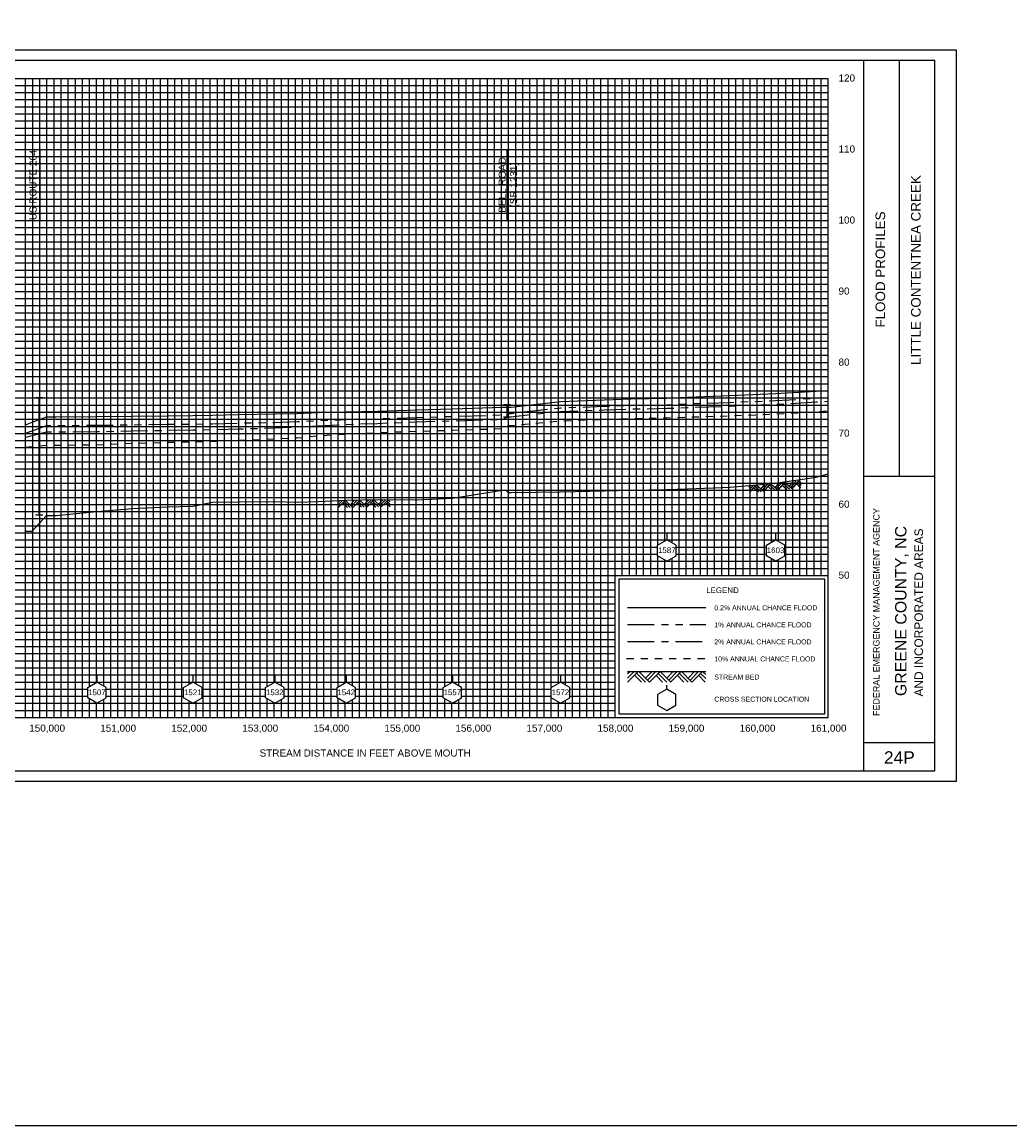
# Model space of a CAD drawing. Header units: inches. Extents: x 11.8 to 93.8, y 23.5 to 67.3.
# Tile 3 of 11: x 20 to 33.9, y 33.6 to 49.2. Entities that reach past the tile are written whole.
import ezdxf
from ezdxf.enums import TextEntityAlignment as Align

# ---------------------------------------------------------------- set-up
doc = ezdxf.new("R2010")
doc.units = ezdxf.units.IN
doc.header["$LTSCALE"] = 0.3
doc.header["$MEASUREMENT"] = 0
doc.set_wipeout_variables(frame=1)
for name, pattern in [('CENTER', [2, 1.25, -0.25, 0.25, -0.25]), ('DOT', [0.25, 0, -0.25]), ('HIDDEN', [0.375, 0.25, -0.125]), ('PHANTOM', [2.5, 1.25, -0.25, 0.25, -0.25, 0.25, -0.25])]:
    doc.linetypes.add(name, pattern=pattern)
doc.layers.get('0').update_dxf_attribs({"color": 3, "plot": 0})
for name, color, linetype in [('1', 5, 'Continuous'), ('2', 50, 'Continuous'), ('3', 9, 'DOT'), ('7', 7, 'Continuous'), ('ROCK', 7, 'Continuous'), ('STREAM', 5, 'Continuous'), ('STRUCTURE', 30, 'Continuous'), ('TEXT', 255, 'Continuous'), ('WS10', 4, 'HIDDEN'), ('WS100', 5, 'PHANTOM'), ('WS50', 1, 'CENTER'), ('WS500', 1, 'Continuous'), ('XSEC', 7, 'Continuous'), ('XSECTEXTLINE', 7, 'Continuous')]:
    doc.layers.add(name, color=color, linetype=linetype)
doc.styles.add('ARIAL', font='ARIAL.TTF')
doc.styles.add('xs', font='ARIAL.TTF')

# ---------------------------------------------------------------- blocks, each defined once
blk = doc.blocks.new('wipeout')
blk.add_wipeout([(0, 0.15), (-0.129917, 0.075), (-0.129917, -0.075), (0, -0.15), (0.129917, -0.075), (0.129917, 0.075)])
blk = doc.blocks.new('xsec')
blk.add_line((0, 0.35), (0, 0.25))
blk.add_blockref('wipeout', (0, 0.1))
for p, q in [((-0.13, 0.175), (0, 0.25)), ((-0.13, 0.025), (-0.13, 0.175)), ((0.13, 0.175), (0, 0.25)), ((0, 0.25), (0, 0.25)), ((0.13, 0.025), (0.13, 0.175)), ((0, -0.05), (-0.13, 0.025)), ((0, -0.05), (0.13, 0.025))]:
    blk.add_line(p, q)
blk = doc.blocks.new('bar')
blk.add_line((-0.05, 0), (0.05, 0))
blk = doc.blocks.new('rock')
at = {"layer": 'STREAM'}
for p, q in [((0.171, 0.001), (0.147, -0.023)), ((0.209, 0.001), (0.147, -0.061)), ((0.247, 0.001), (0.147, -0.099)), ((0.251, 0.001), (0.351, -0.099)), ((0.375, 0.001), (0.313, -0.061)), ((0.413, 0.001), (0.332, -0.08)), ((0.451, 0.001), (0.351, -0.099)), ((0.451, 0.001), (0.551, -0.099)), ((0.575, 0.001), (0.513, -0.061)), ((0.613, 0.001), (0.532, -0.08)), ((0.651, 0.001), (0.551, -0.099)), ((0.651, 0.001), (0.751, -0.099)), ((0.776, 0.001), (0.713, -0.061)), ((0.813, 0.001), (0.732, -0.08)), ((0.851, 0.001), (0.751, -0.099)), ((0.851, 0.001), (0.88, -0.028)), ((0.211, -0.034), (0.275, -0.099)), ((0.23, -0.016), (0.313, -0.099)), ((0.413, -0.036), (0.475, -0.099)), ((0.432, -0.018), (0.513, -0.099)), ((0.613, -0.036), (0.676, -0.099)), ((0.632, -0.018), (0.713, -0.099)), ((0.813, -0.036), (0.876, -0.099)), ((0.832, -0.018), (0.88, -0.066))]:
    blk.add_line(p, q, dxfattribs=at)

msp = doc.modelspace()

# ---------------------------------------------------------------- linework, layer by layer
at = {"color": 252}
msp.add_lwpolyline([(17, 48.777), (33.1, 48.777), (33.1, 38.477), (17, 38.477)], close=True, dxfattribs=at)
at = {"layer": '1'}
for p, q in [((32.8, 48.627), (17.3, 48.627)), ((31.8, 38.627), (31.8, 48.627)), ((32.3, 42.777), (32.3, 48.627)), ((32.8, 38.627), (32.8, 48.627)), ((31.8, 42.777), (32.8, 42.777)), ((31.8, 39.027), (32.8, 39.027)), ((17.3, 38.627), (32.8, 38.627))]:
    msp.add_line(p, q, dxfattribs=at)
at = {"layer": '2', "color": 50}
for p, q in [((18.3, 48.377), (31.3, 48.377)), ((20.3, 39.377), (20.3, 48.377)), ((21.3, 39.377), (21.3, 48.377)), ((22.3, 39.377), (22.3, 48.377)), ((23.3, 39.377), (23.3, 48.377)), ((24.3, 39.377), (24.3, 48.377)), ((25.3, 39.377), (25.3, 48.377)), ((26.3, 39.377), (26.3, 48.377)), ((27.3, 39.377), (27.3, 48.377)), ((28.3, 39.377), (28.3, 48.377)), ((31.3, 39.377), (31.3, 48.377)), ((18.3, 46.377), (31.3, 46.377)), ((18.3, 45.377), (31.3, 45.377)), ((18.3, 44.377), (31.3, 44.377)), ((18.3, 43.377), (31.3, 43.377)), ((18.3, 42.377), (31.3, 42.377)), ((18.3, 41.377), (31.3, 41.377)), ((18.3, 40.377), (28.3, 40.377)), ((18.3, 39.377), (31.3, 39.377))]:
    msp.add_line(p, q, dxfattribs=at)
at = {"layer": '2', "color": 50, "linetype": 'Continuous'}
for p, q in [((29.3, 41.377), (29.3, 48.377)), ((30.3, 41.377), (30.3, 48.377)), ((18.3, 47.377), (31.3, 47.377))]:
    msp.add_line(p, q, dxfattribs=at)
at = {"layer": '3', "color": 8, "linetype": 'Continuous'}
for p, q in [((20, 39.377), (20, 48.377)), ((20.1, 39.377), (20.1, 48.377)), ((20.2, 39.377), (20.2, 48.377)), ((20.4, 39.377), (20.4, 48.377)), ((20.5, 39.377), (20.5, 48.377)), ((20.6, 39.377), (20.6, 48.377)), ((20.7, 39.377), (20.7, 48.377)), ((20.8, 39.377), (20.8, 48.377)), ((20.9, 39.377), (20.9, 48.377)), ((21, 39.377), (21, 48.377)), ((21.1, 39.377), (21.1, 48.377)), ((21.2, 39.377), (21.2, 48.377)), ((21.4, 39.377), (21.4, 48.377)), ((21.5, 39.377), (21.5, 48.377)), ((21.6, 39.377), (21.6, 48.377)), ((21.7, 39.377), (21.7, 48.377)), ((21.8, 39.377), (21.8, 48.377)), ((21.9, 39.377), (21.9, 48.377)), ((22, 39.377), (22, 48.377)), ((22.1, 39.377), (22.1, 48.377)), ((22.2, 39.377), (22.2, 48.377)), ((22.4, 39.377), (22.4, 48.377)), ((22.5, 39.377), (22.5, 48.377)), ((22.6, 39.377), (22.6, 48.377)), ((22.7, 39.377), (22.7, 48.377)), ((22.8, 39.377), (22.8, 48.377)), ((22.9, 39.377), (22.9, 48.377)), ((23, 39.377), (23, 48.377)), ((23.1, 39.377), (23.1, 48.377)), ((23.2, 39.377), (23.2, 48.377)), ((23.4, 39.377), (23.4, 48.377)), ((23.5, 39.377), (23.5, 48.377)), ((23.6, 39.377), (23.6, 48.377)), ((23.7, 39.377), (23.7, 48.377)), ((23.8, 39.377), (23.8, 48.377)), ((23.9, 39.377), (23.9, 48.377)), ((24, 39.377), (24, 48.377)), ((24.1, 39.377), (24.1, 48.377)), ((24.2, 39.377), (24.2, 48.377)), ((24.4, 39.377), (24.4, 48.377)), ((24.5, 39.377), (24.5, 48.377)), ((24.6, 39.377), (24.6, 48.377)), ((24.7, 39.377), (24.7, 48.377)), ((24.8, 39.377), (24.8, 48.377)), ((24.9, 39.377), (24.9, 48.377)), ((25, 39.377), (25, 48.377)), ((25.1, 39.377), (25.1, 48.377)), ((25.2, 39.377), (25.2, 48.377)), ((25.4, 39.377), (25.4, 48.377)), ((25.5, 39.377), (25.5, 48.377)), ((25.6, 39.377), (25.6, 48.377)), ((25.7, 39.377), (25.7, 48.377)), ((25.8, 39.377), (25.8, 48.377)), ((25.9, 39.377), (25.9, 48.377)), ((26, 39.377), (26, 48.377)), ((26.1, 39.377), (26.1, 48.377)), ((26.2, 39.377), (26.2, 48.377)), ((26.4, 39.377), (26.4, 48.377)), ((26.5, 39.377), (26.5, 48.377)), ((26.6, 39.377), (26.6, 48.377)), ((26.7, 39.377), (26.7, 48.377)), ((26.8, 39.377), (26.8, 48.377)), ((26.9, 39.377), (26.9, 48.377)), ((27, 39.377), (27, 48.377)), ((27.1, 39.377), (27.1, 48.377)), ((27.2, 39.377), (27.2, 48.377)), ((27.4, 39.377), (27.4, 48.377)), ((27.5, 39.377), (27.5, 48.377)), ((27.6, 39.377), (27.6, 48.377)), ((27.7, 39.377), (27.7, 48.377)), ((27.8, 39.377), (27.8, 48.377)), ((27.9, 39.377), (27.9, 48.377)), ((28, 39.377), (28, 48.377)), ((28.1, 39.377), (28.1, 48.377)), ((28.2, 39.377), (28.2, 48.377)), ((28.4, 41.377), (28.4, 48.377)), ((28.5, 41.377), (28.5, 48.377)), ((28.6, 41.377), (28.6, 48.377)), ((28.7, 41.377), (28.7, 48.377)), ((28.8, 41.377), (28.8, 48.377)), ((28.9, 41.377), (28.9, 48.377)), ((29, 41.377), (29, 48.377)), ((29.1, 41.377), (29.1, 48.377)), ((29.2, 41.377), (29.2, 48.377)), ((29.4, 41.377), (29.4, 48.377)), ((29.5, 41.377), (29.5, 48.377)), ((29.6, 41.377), (29.6, 48.377)), ((29.7, 41.377), (29.7, 48.377)), ((29.8, 41.377), (29.8, 48.377)), ((29.9, 41.377), (29.9, 48.377)), ((30, 41.377), (30, 48.377)), ((30.1, 41.377), (30.1, 48.377)), ((30.2, 41.377), (30.2, 48.377)), ((30.4, 41.377), (30.4, 48.377)), ((30.5, 41.377), (30.5, 48.377)), ((30.6, 41.377), (30.6, 48.377)), ((30.7, 41.377), (30.7, 48.377)), ((30.8, 41.377), (30.8, 48.377)), ((30.9, 41.377), (30.9, 48.377)), ((31, 41.377), (31, 48.377)), ((31.1, 41.377), (31.1, 48.377)), ((31.2, 41.377), (31.2, 48.377)), ((18.3, 48.277), (31.3, 48.277)), ((18.3, 48.177), (31.3, 48.177)), ((18.3, 48.077), (31.3, 48.077)), ((18.3, 47.977), (31.3, 47.977)), ((18.3, 47.877), (31.3, 47.877)), ((18.3, 47.777), (31.3, 47.777)), ((18.3, 47.677), (31.3, 47.677)), ((18.3, 47.577), (31.3, 47.577)), ((18.3, 47.477), (31.3, 47.477)), ((18.3, 47.277), (31.3, 47.277)), ((18.3, 47.177), (31.3, 47.177)), ((18.3, 47.077), (31.3, 47.077)), ((18.3, 46.977), (31.3, 46.977)), ((18.3, 46.877), (31.3, 46.877)), ((18.3, 46.777), (31.3, 46.777)), ((18.3, 46.677), (31.3, 46.677)), ((18.3, 46.577), (31.3, 46.577)), ((18.3, 46.477), (31.3, 46.477)), ((18.3, 46.277), (31.3, 46.277)), ((18.3, 46.177), (31.3, 46.177)), ((18.3, 46.077), (31.3, 46.077)), ((18.3, 45.977), (31.3, 45.977)), ((18.3, 45.877), (31.3, 45.877)), ((18.3, 45.777), (31.3, 45.777)), ((18.3, 45.677), (31.3, 45.677)), ((18.3, 45.577), (31.3, 45.577)), ((18.3, 45.477), (31.3, 45.477)), ((18.3, 45.277), (31.3, 45.277)), ((18.3, 45.177), (31.3, 45.177)), ((18.3, 45.077), (31.3, 45.077)), ((18.3, 44.977), (31.3, 44.977)), ((18.3, 44.877), (31.3, 44.877)), ((18.3, 44.777), (31.3, 44.777)), ((18.3, 44.677), (31.3, 44.677)), ((18.3, 44.577), (31.3, 44.577)), ((18.3, 44.477), (31.3, 44.477)), ((18.3, 44.277), (31.3, 44.277)), ((18.3, 44.177), (31.3, 44.177)), ((18.3, 44.077), (31.3, 44.077)), ((18.3, 43.977), (31.3, 43.977)), ((18.3, 43.877), (31.3, 43.877)), ((18.3, 43.777), (31.3, 43.777)), ((18.3, 43.677), (31.3, 43.677)), ((18.3, 43.577), (31.3, 43.577)), ((18.3, 43.477), (31.3, 43.477)), ((18.3, 43.277), (31.3, 43.277)), ((18.3, 43.177), (31.3, 43.177)), ((18.3, 43.077), (31.3, 43.077)), ((18.3, 42.977), (31.3, 42.977)), ((18.3, 42.877), (31.3, 42.877)), ((18.3, 42.777), (31.3, 42.777)), ((18.3, 42.677), (31.3, 42.677)), ((18.3, 42.577), (31.3, 42.577)), ((18.3, 42.477), (31.3, 42.477)), ((18.3, 42.277), (31.3, 42.277)), ((18.3, 42.177), (31.3, 42.177)), ((18.3, 42.077), (31.3, 42.077)), ((18.3, 41.977), (31.3, 41.977)), ((18.3, 41.877), (31.3, 41.877)), ((18.3, 41.777), (31.3, 41.777)), ((18.3, 41.677), (31.3, 41.677)), ((18.3, 41.577), (31.3, 41.577)), ((18.3, 41.477), (31.3, 41.477)), ((18.3, 41.277), (28.3, 41.277)), ((18.3, 41.177), (28.3, 41.177)), ((18.3, 41.077), (28.3, 41.077)), ((18.3, 40.977), (28.3, 40.977)), ((18.3, 40.877), (28.3, 40.877)), ((18.3, 40.777), (28.3, 40.777)), ((18.3, 40.677), (28.3, 40.677)), ((18.3, 40.577), (28.3, 40.577)), ((18.3, 40.477), (28.3, 40.477)), ((18.3, 40.277), (28.3, 40.277)), ((18.3, 40.177), (28.3, 40.177)), ((18.3, 40.077), (28.3, 40.077)), ((18.3, 39.977), (28.3, 39.977)), ((18.3, 39.877), (28.3, 39.877)), ((18.3, 39.777), (28.3, 39.777)), ((18.3, 39.677), (28.3, 39.677)), ((18.3, 39.577), (28.3, 39.577)), ((18.3, 39.477), (28.3, 39.477))]:
    msp.add_line(p, q, dxfattribs=at)
at = {"layer": '7'}
for p, q in [((29.025, 39.777), (29.025, 39.834)), ((29.025, 39.777), (28.895, 39.702)), ((28.895, 39.702), (28.895, 39.552)), ((28.895, 39.702), (28.895, 39.702)), ((29.155, 39.702), (29.025, 39.777)), ((29.155, 39.552), (29.155, 39.702)), ((28.895, 39.552), (29.025, 39.477)), ((29.025, 39.477), (29.155, 39.552))]:
    msp.add_line(p, q, dxfattribs=at)
at = {"layer": 'STREAM'}
for p, q in [((28.512, 40.027), (28.475, 39.99)), ((28.569, 40.027), (28.475, 39.933)), ((28.625, 40.027), (28.475, 39.877)), ((28.475, 40.027), (29.575, 40.027)), ((28.572, 39.973), (28.668, 39.877)), ((28.6, 40.001), (28.725, 39.877)), ((28.631, 40.027), (28.781, 39.877)), ((28.818, 40.027), (28.725, 39.933)), ((28.874, 40.027), (28.753, 39.905)), ((28.931, 40.027), (28.781, 39.877)), ((28.875, 39.97), (28.968, 39.877)), ((28.903, 39.999), (29.025, 39.877)), ((28.931, 40.027), (29.081, 39.877)), ((29.118, 40.027), (29.025, 39.933)), ((29.174, 40.027), (29.053, 39.905)), ((29.229, 40.024), (29.079, 39.874)), ((29.175, 39.97), (29.268, 39.877)), ((29.203, 39.999), (29.325, 39.877)), ((29.231, 40.027), (29.381, 39.877)), ((29.418, 40.027), (29.325, 39.933)), ((29.474, 40.027), (29.353, 39.905)), ((29.531, 40.027), (29.381, 39.877)), ((29.475, 39.97), (29.568, 39.877)), ((29.503, 39.999), (29.575, 39.926)), ((29.531, 40.027), (29.575, 39.983))]:
    msp.add_line(p, q, dxfattribs=at)
at = {"layer": 'STREAM', "flags": 128}
msp.add_lwpolyline([(20, 42.002), (20.091, 42.002), (20.292, 42.22), (20.431, 42.22), (21.004, 42.278), (21.503, 42.321), (22.003, 42.342), (22.354, 42.355), (22.629, 42.407), (23.007, 42.413), (23.508, 42.421), (23.822, 42.41), (24.117, 42.421), (24.514, 42.438), (24.953, 42.446), (25.508, 42.443), (26.008, 42.464), (26.715, 42.576), (26.762, 42.576), (26.792, 42.547), (26.835, 42.547), (27.53, 42.557), (28.146, 42.567), (28.519, 42.577), (29.027, 42.587), (29.318, 42.597), (29.918, 42.619), (30.558, 42.675), (31.13, 42.761), (31.3, 42.81)], dxfattribs=at)
at = {"layer": 'STRUCTURE'}
msp.add_lwpolyline([(11.796, 54.359), (55.917, 54.359), (55.917, 33.626), (11.796, 33.626)], close=True, dxfattribs=at)
at = {"layer": 'STRUCTURE', "flags": 128}
for points in [[(20.191, 42.23), (20.191, 43.882)], [(26.777, 43.61), (26.777, 43.783)]]:
    msp.add_lwpolyline(points, dxfattribs=at)
at = {"layer": 'TEXT'}
for p, q in [((31.25, 41.327), (28.35, 41.327)), ((28.35, 41.327), (28.35, 39.427)), ((31.25, 39.427), (31.25, 41.327)), ((28.35, 39.427), (31.25, 39.427)), ((28.35, 39.427), (28.35, 39.427))]:
    msp.add_line(p, q, dxfattribs=at)
msp.add_lwpolyline([(26.779, 46.377), (26.779, 47.377), (26.779, 47.377)], dxfattribs=at)
at = {"layer": 'WS10'}
msp.add_line((28.46, 40.207), (29.56, 40.207), dxfattribs=at)
at = {"layer": 'WS10', "flags": 128}
msp.add_lwpolyline([(20, 43.186), (20.091, 43.194), (20.292, 43.212), (20.431, 43.212), (21.004, 43.218), (21.503, 43.238), (22.003, 43.253), (22.354, 43.26), (22.629, 43.267), (23.007, 43.282), (23.508, 43.3), (23.822, 43.314), (24.117, 43.344), (24.514, 43.37), (24.953, 43.39), (25.508, 43.408), (26.008, 43.423), (26.715, 43.445), (26.762, 43.471), (26.792, 43.488), (26.835, 43.488), (27.53, 43.555), (28.146, 43.575), (28.519, 43.586), (29.027, 43.598), (29.318, 43.607), (29.918, 43.626), (30.558, 43.65), (31.13, 43.681), (31.3, 43.696)], dxfattribs=at)
at = {"layer": 'WS100'}
msp.add_line((28.475, 40.687), (29.575, 40.687), dxfattribs=at)
at = {"layer": 'WS100', "flags": 128}
msp.add_lwpolyline([(20, 43.38), (20.091, 43.414), (20.292, 43.489), (20.431, 43.489), (21.004, 43.492), (21.503, 43.499), (22.003, 43.506), (22.354, 43.509), (22.629, 43.514), (23.007, 43.523), (23.508, 43.533), (23.822, 43.544), (24.117, 43.557), (24.514, 43.571), (24.953, 43.584), (25.508, 43.603), (26.008, 43.617), (26.715, 43.639), (26.762, 43.651), (26.792, 43.659), (26.835, 43.659), (27.53, 43.737), (28.146, 43.76), (28.519, 43.772), (29.027, 43.782), (29.318, 43.794), (29.918, 43.814), (30.558, 43.841), (31.13, 43.873), (31.3, 43.883)], dxfattribs=at)
at = {"layer": 'WS50'}
msp.add_line((28.475, 40.447), (29.575, 40.447), dxfattribs=at)
at = {"layer": 'WS50', "flags": 128}
msp.add_lwpolyline([(20, 43.325), (20.091, 43.349), (20.292, 43.4), (20.431, 43.4), (21.004, 43.404), (21.503, 43.413), (22.003, 43.421), (22.354, 43.426), (22.629, 43.432), (23.007, 43.442), (23.508, 43.454), (23.822, 43.468), (24.117, 43.486), (24.514, 43.504), (24.953, 43.519), (25.508, 43.54), (26.008, 43.555), (26.715, 43.578), (26.762, 43.599), (26.792, 43.613), (26.835, 43.613), (27.53, 43.687), (28.146, 43.709), (28.519, 43.721), (29.027, 43.731), (29.318, 43.742), (29.918, 43.762), (30.558, 43.788), (31.13, 43.821), (31.3, 43.832)], dxfattribs=at)
at = {"layer": 'WS500'}
msp.add_line((28.475, 40.927), (29.575, 40.927), dxfattribs=at)
at = {"layer": 'WS500', "flags": 128}
msp.add_lwpolyline([(20, 43.5), (20.091, 43.535), (20.292, 43.612), (20.431, 43.612), (21.004, 43.615), (21.503, 43.621), (22.003, 43.627), (22.354, 43.631), (22.629, 43.635), (23.007, 43.643), (23.508, 43.651), (23.822, 43.66), (24.117, 43.67), (24.514, 43.68), (24.953, 43.692), (25.508, 43.71), (26.008, 43.724), (26.715, 43.745), (26.762, 43.745), (26.792, 43.745), (26.835, 43.745), (27.53, 43.827), (28.146, 43.851), (28.519, 43.865), (29.027, 43.876), (29.318, 43.889), (29.918, 43.91), (30.558, 43.939), (31.13, 43.971), (31.3, 43.98)], dxfattribs=at)
at = {"layer": 'XSECTEXTLINE', "color": 0}
msp.add_lwpolyline([(20.204, 46.377), (20.204, 47.377), (20.204, 47.377)], dxfattribs=at)

# ---------------------------------------------------------------- block references
at = {"layer": 'ROCK'}
for p, rotation in [((30.034, 42.629), 5.438447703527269), ((24.253, 42.429), 0.9101577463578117)]:
    msp.add_blockref('rock', p, dxfattribs=dict(at, rotation=rotation))
at = {"layer": 'STRUCTURE'}
for p in [(20.191, 43.882), (26.777, 43.783), (26.776, 43.61), (20.191, 42.23)]:
    msp.add_blockref('bar', p, dxfattribs=at)

# ---------------------------------------------------------------- texts
at = {"layer": 'TEXT', "style": 'ARIAL'}
for s, height, p in [(' 120', 0.1, (31.405, 48.332)), (' 110', 0.1, (31.405, 47.332)), (' 100', 0.1, (31.405, 46.332)), (' 90', 0.1, (31.405, 45.332)), (' 80', 0.1, (31.405, 44.332)), (' 70', 0.1, (31.405, 43.332)), (' 60', 0.1, (31.405, 42.332)), (' 50', 0.1, (31.405, 41.332)), ('LEGEND', 0.08, (29.581, 41.129)), ('0.2% ANNUAL CHANCE FLOOD', 0.07, (29.695, 40.887)), ('1% ANNUAL CHANCE FLOOD', 0.07, (29.695, 40.647)), ('2% ANNUAL CHANCE FLOOD', 0.07, (29.695, 40.407)), ('10% ANNUAL CHANCE FLOOD', 0.07, (29.695, 40.167)), ('STREAM BED', 0.07, (29.695, 39.912)), ('CROSS SECTION LOCATION', 0.07, (29.695, 39.6))]:
    msp.add_text(s, height=height, dxfattribs=at).set_placement(p)
for s, height, p in [('US ROUTE 264', 0.1, (20.154, 46.877)), ('BELL ROAD', 0.1, (26.76, 46.877)), ('(SR 1231)', 0.1, (26.919, 46.877)), ('LITTLE CONTENTNEA CREEK', 0.135, (32.6, 45.677)), ('GREENE COUNTY, NC', 0.16, (32.4, 40.877)), ('AND INCORPORATED AREAS', 0.12, (32.633, 40.856))]:
    msp.add_text(s, height=height, rotation=90, dxfattribs=at).set_placement(p, align=Align.CENTER)
for s, height, p in [('FLOOD PROFILES', 0.135, (32.1, 44.868)), ('FEDERAL EMERGENCY MANAGEMENT AGENCY', 0.09, (32.021, 39.399))]:
    msp.add_text(s, height=height, rotation=90, dxfattribs=at).set_placement(p)
for s, height, p in [('150,000', 0.1, (20.303, 39.177)), ('151,000', 0.1, (21.303, 39.177)), ('152,000', 0.1, (22.303, 39.177)), ('153,000', 0.1, (23.303, 39.177)), ('154,000', 0.1, (24.303, 39.177)), ('155,000', 0.1, (25.303, 39.177)), ('156,000', 0.1, (26.303, 39.177)), ('157,000', 0.1, (27.303, 39.177)), ('158,000', 0.1, (28.303, 39.177)), ('159,000', 0.1, (29.303, 39.177)), ('160,000', 0.1, (30.303, 39.177)), ('161,000', 0.1, (31.303, 39.177)), ('STREAM DISTANCE IN FEET ABOVE MOUTH ', 0.1, (24.8, 38.827)), ('24P', 0.175, (32.3, 38.727))]:
    msp.add_text(s, height=height, dxfattribs=at).set_placement(p, align=Align.CENTER)

# ---------------------------------------------------------------- next in the draw order: block references
at = {"layer": 'XSEC', "color": 3}
for p in [(29.027, 41.627), (30.558, 41.627), (21.004, 39.627), (22.354, 39.627), (23.508, 39.627), (24.514, 39.627), (26.008, 39.627), (27.53, 39.627)]:
    msp.add_blockref('xsec', p, dxfattribs=at)

# ---------------------------------------------------------------- next in the draw order: texts
at = {"layer": 'TEXT', "style": 'xs'}
for s, p in [('1587', (28.902, 41.692)), ('1603', (30.433, 41.692)), ('1507', (20.879, 39.692)), ('1521', (22.229, 39.692)), ('1532', (23.383, 39.692)), ('1542', (24.389, 39.692)), ('1557', (25.883, 39.692)), ('1572', (27.405, 39.692))]:
    msp.add_text(s, height=0.08, dxfattribs=at).set_placement(p)

doc.saveas('drawing.dxf')
